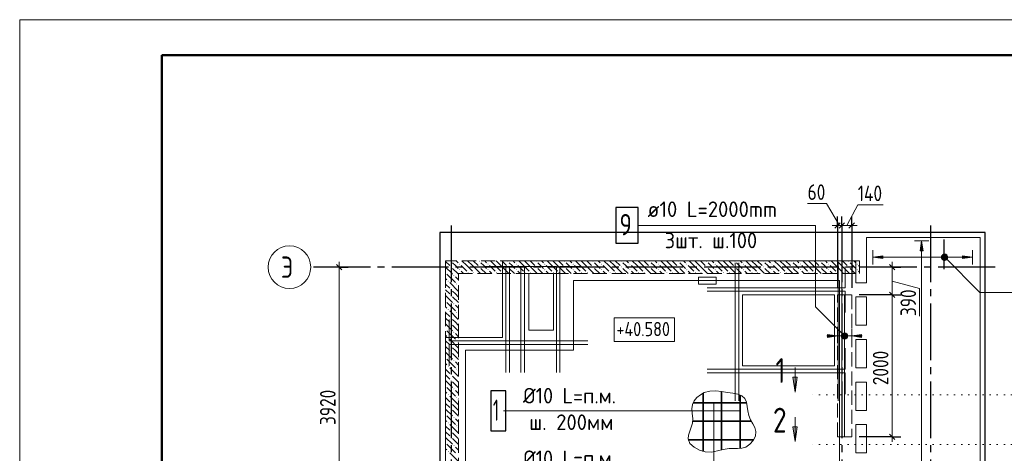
# Model space of a CAD drawing. Header units: millimetres. Extents: x 0 to 31965, y 0 to 29700.
# Tile 6 of 8: x 0 to 13870, y 23585 to 29700. Entities that reach past the tile are written whole.
import ezdxf

# ---------------------------------------------------------------- set-up
doc = ezdxf.new("R2010")
doc.units = ezdxf.units.MM
for name, pattern in [('______2', [270, 200, -70]), ('______5', [1100, 800, -100, 100, -100]), ('______9', [100, 0, -100])]:
    doc.linetypes.add(name, pattern=pattern)
for name, color, linetype, lineweight in [('Standard', 7, 'Continuous', 25), ('Высотные отметки', 7, 'Continuous', 25), ('ДОП Низ по Х', 7, 'Continuous', 25), ('ЖБ Перекрытие верхний уровень', 7, 'Continuous', 35), ('ЖБ Стена верхний уровень', 7, 'Continuous', 35), ('Обрамление проемов стержнями', 7, 'Continuous', 25), ('Оси', 40, '______5', 18), ('Позиционная метка линия выноска', 7, 'Continuous', 13), ('Позиционная метка номер позиции', 7, 'Continuous', 13), ('Примечания', 7, 'Continuous', 25), ('Узлы символ', 7, 'Continuous', 25)]:
    doc.layers.add(name, color=color, linetype=linetype, lineweight=lineweight)
doc.layers.add('Обрамление П-обр. равн.', color=7, linetype='Continuous', lineweight=25, true_color=0x5f1e0f)
doc.styles.add('GOST 2.304-81', font='txt')
doc.styles.add('ISOCPEUR', font='txt')

msp = doc.modelspace()

# ---------------------------------------------------------------- hatches: boundary and pattern name
at = {"layer": 'ДОП Низ по Х', "linetype": 'Continuous', "lineweight": 13, "transparency": 33554687}
for points in [[(11380, 25220), (11520, 25240), (11380, 25260)], [(11588, 25221), (11588, 25259), (11583, 25240)], [(11588, 25259), (11601, 25208), (11601, 25272)], [(11588, 25259), (11588, 25221), (11601, 25208)], [(11601, 25272), (11620, 25203), (11620, 25278)], [(11601, 25272), (11601, 25208), (11620, 25203)], [(11620, 25278), (11620, 25203), (11639, 25208)], [(11620, 25278), (11639, 25208), (11639, 25272)], [(11639, 25272), (11639, 25208), (11652, 25221)], [(11639, 25272), (11652, 25221), (11652, 25259)], [(11652, 25259), (11652, 25221), (11658, 25240)]]:
    msp.add_hatch(color=7, dxfattribs=at).paths.add_polyline_path(points)
msp.add_hatch(color=7, dxfattribs=at).paths.add_polyline_path([(11860, 25220), (11720, 25240), (11860, 25260)], flags=16)
at = {"layer": 'ЖБ Стена верхний уровень', "linetype": 'Continuous', "lineweight": 18, "transparency": 33554687}
for points in [[(6070, 26293), (6077, 26300), (6083, 26293), (6077, 26287)], [(6070, 26213), (6077, 26220), (6083, 26213), (6077, 26207)], [(6190, 26253), (6197, 26260), (6203, 26253), (6197, 26247)], [(6470, 26293), (6477, 26300), (6483, 26293), (6477, 26287)], [(6470, 26213), (6477, 26220), (6483, 26213), (6477, 26207)], [(6590, 26253), (6597, 26260), (6603, 26253), (6597, 26247)], [(6870, 26293), (6877, 26300), (6883, 26293), (6877, 26287)], [(6870, 26213), (6877, 26220), (6883, 26213), (6877, 26207)], [(6990, 26253), (6997, 26260), (7003, 26253), (6997, 26247)], [(7270, 26293), (7277, 26300), (7283, 26293), (7277, 26287)], [(7270, 26213), (7277, 26220), (7283, 26213), (7277, 26207)], [(7390, 26253), (7397, 26260), (7403, 26253), (7397, 26247)], [(7670, 26293), (7677, 26300), (7683, 26293), (7677, 26287)], [(7670, 26213), (7677, 26220), (7683, 26213), (7677, 26207)], [(7790, 26253), (7797, 26260), (7803, 26253), (7797, 26247)], [(8070, 26293), (8077, 26300), (8083, 26293), (8077, 26287)], [(8070, 26213), (8077, 26220), (8083, 26213), (8077, 26207)], [(8190, 26253), (8197, 26260), (8203, 26253), (8197, 26247)], [(8470, 26293), (8477, 26300), (8483, 26293), (8477, 26287)], [(8470, 26213), (8477, 26220), (8483, 26213), (8477, 26207)], [(8590, 26253), (8597, 26260), (8603, 26253), (8597, 26247)], [(8870, 26293), (8877, 26300), (8883, 26293), (8877, 26287)], [(8870, 26213), (8877, 26220), (8883, 26213), (8877, 26207)], [(8990, 26253), (8997, 26260), (9003, 26253), (8997, 26247)], [(9270, 26293), (9277, 26300), (9283, 26293), (9277, 26287)], [(9270, 26213), (9277, 26220), (9283, 26213), (9277, 26207)], [(9390, 26253), (9397, 26260), (9403, 26253), (9397, 26247)], [(9670, 26293), (9677, 26300), (9683, 26293), (9677, 26287)], [(9670, 26213), (9677, 26220), (9683, 26213), (9677, 26207)], [(9790, 26253), (9797, 26260), (9803, 26253), (9797, 26247)], [(10070, 26293), (10077, 26300), (10083, 26293), (10077, 26287)], [(10070, 26213), (10077, 26220), (10083, 26213), (10077, 26207)], [(10190, 26253), (10197, 26260), (10203, 26253), (10197, 26247)], [(10470, 26293), (10477, 26300), (10483, 26293), (10477, 26287)], [(10470, 26213), (10477, 26220), (10483, 26213), (10477, 26207)], [(10590, 26253), (10597, 26260), (10603, 26253), (10597, 26247)], [(10870, 26293), (10877, 26300), (10883, 26293), (10877, 26287)], [(10870, 26213), (10877, 26220), (10883, 26213), (10877, 26207)], [(10990, 26253), (10997, 26260), (11003, 26253), (10997, 26247)], [(11270, 26293), (11277, 26300), (11283, 26293), (11277, 26287)], [(11270, 26213), (11277, 26220), (11283, 26213), (11277, 26207)], [(11390, 26253), (11397, 26260), (11403, 26253), (11397, 26247)], [(11670, 26293), (11677, 26300), (11683, 26293), (11677, 26287)], [(11670, 26213), (11677, 26220), (11683, 26213), (11677, 26207)], [(11790, 26253), (11797, 26260), (11803, 26253), (11797, 26247)], [(6000, 26137), (6003, 26133), (6000, 26130)], [(6110, 26093), (6117, 26100), (6123, 26093), (6117, 26087)], [(6190, 26173), (6197, 26180), (6203, 26173), (6197, 26167)], [(6310, 26133), (6317, 26140), (6323, 26133), (6317, 26127)], [(6390, 26133), (6397, 26140), (6403, 26133), (6397, 26127)], [(6590, 26173), (6597, 26180), (6603, 26173), (6597, 26167)], [(6710, 26133), (6717, 26140), (6723, 26133), (6717, 26127)], [(6790, 26133), (6797, 26140), (6803, 26133), (6797, 26127)], [(6990, 26173), (6997, 26180), (7003, 26173), (6997, 26167)], [(7110, 26133), (7117, 26140), (7123, 26133), (7117, 26127)], [(7190, 26133), (7197, 26140), (7203, 26133), (7197, 26127)], [(7390, 26173), (7397, 26180), (7403, 26173), (7397, 26167)], [(7510, 26133), (7517, 26140), (7523, 26133), (7517, 26127)], [(7590, 26133), (7597, 26140), (7603, 26133), (7597, 26127)], [(7790, 26173), (7797, 26180), (7803, 26173), (7797, 26167)], [(7910, 26133), (7917, 26140), (7923, 26133), (7917, 26127)], [(7990, 26133), (7997, 26140), (8003, 26133), (7997, 26127)], [(8190, 26173), (8197, 26180), (8203, 26173), (8197, 26167)], [(8310, 26133), (8317, 26140), (8323, 26133), (8317, 26127)], [(8390, 26133), (8397, 26140), (8403, 26133), (8397, 26127)], [(8590, 26173), (8597, 26180), (8603, 26173), (8597, 26167)], [(8710, 26133), (8717, 26140), (8723, 26133), (8717, 26127)], [(8790, 26133), (8797, 26140), (8803, 26133), (8797, 26127)], [(8990, 26173), (8997, 26180), (9003, 26173), (8997, 26167)], [(9110, 26133), (9117, 26140), (9123, 26133), (9117, 26127)], [(9190, 26133), (9197, 26140), (9203, 26133), (9197, 26127)], [(9390, 26173), (9397, 26180), (9403, 26173), (9397, 26167)], [(9510, 26133), (9517, 26140), (9523, 26133), (9517, 26127)], [(9590, 26133), (9597, 26140), (9603, 26133), (9597, 26127)], [(9790, 26173), (9797, 26180), (9803, 26173), (9797, 26167)], [(9910, 26133), (9917, 26140), (9923, 26133), (9917, 26127)], [(9990, 26133), (9997, 26140), (10003, 26133), (9997, 26127)], [(10190, 26173), (10197, 26180), (10203, 26173), (10197, 26167)], [(10310, 26133), (10317, 26140), (10323, 26133), (10317, 26127)], [(10390, 26133), (10397, 26140), (10403, 26133), (10397, 26127)], [(10590, 26173), (10597, 26180), (10603, 26173), (10597, 26167)], [(10710, 26133), (10717, 26140), (10723, 26133), (10717, 26127)], [(10790, 26133), (10797, 26140), (10803, 26133), (10797, 26127)], [(10990, 26173), (10997, 26180), (11003, 26173), (10997, 26167)], [(11110, 26133), (11117, 26140), (11123, 26133), (11117, 26127)], [(11190, 26133), (11197, 26140), (11203, 26133), (11197, 26127)], [(11390, 26173), (11397, 26180), (11403, 26173), (11397, 26167)], [(11510, 26133), (11517, 26140), (11523, 26133), (11517, 26127)], [(11590, 26133), (11597, 26140), (11603, 26133), (11597, 26127)], [(11790, 26173), (11797, 26180), (11803, 26173), (11797, 26167)], [(6030, 26013), (6037, 26020), (6043, 26013), (6037, 26007)], [(6150, 25973), (6157, 25980), (6163, 25973), (6157, 25967)], [(6070, 25893), (6077, 25900), (6083, 25893), (6077, 25887)], [(6070, 25813), (6077, 25820), (6083, 25813), (6077, 25807)], [(6000, 25737), (6003, 25733), (6000, 25730)], [(6110, 25693), (6117, 25700), (6123, 25693), (6117, 25687)], [(6030, 25613), (6037, 25620), (6043, 25613), (6037, 25607)], [(6150, 25573), (6157, 25580), (6163, 25573), (6157, 25567)], [(6070, 25493), (6077, 25500), (6083, 25493), (6077, 25487)], [(6070, 25413), (6077, 25420), (6083, 25413), (6077, 25407)], [(6000, 25337), (6003, 25333), (6000, 25330)], [(6110, 25293), (6117, 25300), (6123, 25293), (6117, 25287)], [(6030, 25213), (6037, 25220), (6043, 25213), (6037, 25207)], [(6150, 25173), (6157, 25180), (6163, 25173), (6157, 25167)], [(6070, 25093), (6077, 25100), (6083, 25093), (6077, 25087)], [(6070, 25013), (6077, 25020), (6083, 25013), (6077, 25007)], [(6000, 24937), (6003, 24933), (6000, 24930)], [(6110, 24893), (6117, 24900), (6123, 24893), (6117, 24887)], [(6030, 24813), (6037, 24820), (6043, 24813), (6037, 24807)], [(6070, 24693), (6077, 24700), (6083, 24693), (6077, 24687)], [(6150, 24773), (6157, 24780), (6163, 24773), (6157, 24767)], [(6070, 24613), (6077, 24620), (6083, 24613), (6077, 24607)], [(6000, 24537), (6003, 24533), (6000, 24530)], [(6030, 24413), (6037, 24420), (6043, 24413), (6037, 24407)], [(6110, 24493), (6117, 24500), (6123, 24493), (6117, 24487)], [(6070, 24293), (6077, 24300), (6083, 24293), (6077, 24287)], [(6150, 24373), (6157, 24380), (6163, 24373), (6157, 24367)], [(6000, 24137), (6003, 24133), (6000, 24130)], [(6070, 24213), (6077, 24220), (6083, 24213), (6077, 24207)], [(6030, 24013), (6037, 24020), (6043, 24013), (6037, 24007)], [(6110, 24093), (6117, 24100), (6123, 24093), (6117, 24087)], [(6070, 23893), (6077, 23900), (6083, 23893), (6077, 23887)], [(6150, 23973), (6157, 23980), (6163, 23973), (6157, 23967)], [(6000, 23737), (6003, 23733), (6000, 23730)], [(6070, 23813), (6077, 23820), (6083, 23813), (6077, 23807)], [(6030, 23613), (6037, 23620), (6043, 23613), (6037, 23607)], [(6110, 23693), (6117, 23700), (6123, 23693), (6117, 23687)]]:
    msp.add_hatch(color=7, dxfattribs=at).paths.add_polyline_path(points, flags=16)
at = {"layer": 'Обрамление П-обр. равн.', "linetype": 'Continuous', "lineweight": 13, "transparency": 33554687}
for points in [[(12725, 26440), (12705, 26580), (12685, 26440)], [(12988, 26331), (12988, 26369), (12982, 26350)], [(12988, 26369), (13001, 26318), (13001, 26382)], [(12988, 26369), (12988, 26331), (13001, 26318)], [(13001, 26382), (13020, 26312), (13020, 26387)], [(13001, 26382), (13001, 26318), (13020, 26312)], [(13020, 26387), (13020, 26312), (13039, 26318)], [(13020, 26387), (13039, 26318), (13039, 26382)], [(13039, 26382), (13039, 26318), (13052, 26331)], [(13039, 26382), (13052, 26331), (13052, 26369)], [(13052, 26369), (13052, 26331), (13058, 26350)], [(13280, 26330), (13420, 26350), (13280, 26370)]]:
    msp.add_hatch(color=7, dxfattribs=at).paths.add_polyline_path(points)
msp.add_hatch(color=7, dxfattribs=at).paths.add_polyline_path([(12160, 26330), (12020, 26350), (12160, 26370)], flags=16)
at = {"layer": 'Позиционная метка номер позиции', "linetype": 'Continuous', "lineweight": 13, "transparency": 33554687}
for points in [[(12987, 26361), (13019, 26393), (12998, 26382)], [(13019, 26393), (12987, 26361), (12987, 26339)], [(13019, 26393), (12987, 26339), (13041, 26393)], [(13041, 26393), (12987, 26339), (12998, 26318)], [(13041, 26393), (12998, 26318), (13062, 26382)], [(13062, 26382), (12998, 26318), (13019, 26307)], [(13062, 26382), (13019, 26307), (13073, 26361)], [(13073, 26361), (13019, 26307), (13041, 26307)], [(13073, 26361), (13041, 26307), (13073, 26339)], [(13073, 26339), (13041, 26307), (13062, 26318)], [(11588, 25208), (11631, 25283), (11577, 25229)], [(11577, 25229), (11631, 25283), (11609, 25283)], [(11577, 25229), (11609, 25283), (11577, 25251)], [(11577, 25251), (11609, 25283), (11588, 25272)], [(11588, 25208), (11652, 25272), (11631, 25283)], [(11609, 25197), (11652, 25272), (11588, 25208)], [(11609, 25197), (11663, 25251), (11652, 25272)], [(11631, 25197), (11663, 25251), (11609, 25197)], [(11631, 25197), (11663, 25229), (11663, 25251)], [(11663, 25229), (11631, 25197), (11652, 25208)]]:
    msp.add_hatch(color=7, dxfattribs=at).paths.add_polyline_path(points)
at = {"layer": 'Узлы символ', "linetype": 'Continuous', "lineweight": 13, "transparency": 33554687}
for points in [[(10953, 24659), (10923, 24449), (10893, 24659)], [(10953, 23960), (10923, 23750), (10893, 23960)]]:
    msp.add_hatch(color=7, dxfattribs=at).paths.add_polyline_path(points, flags=16)

# ---------------------------------------------------------------- linework, layer by layer
at = {"layer": 'Standard', "color": 7, "linetype": 'Continuous', "lineweight": 13, "transparency": 33554687}
for p, q in [((11365, 27108), (11099, 27108)), ((11549, 26800), (11365, 27108)), ((11650, 26800), (11805, 27091)), ((11805, 27091), (12164, 27091)), ((11519, 26800), (11444, 26800)), ((11580, 26800), (11519, 26800)), ((11720, 26800), (11580, 26800)), ((11720, 26800), (11795, 26800)), ((4500, 26210), (4500, 26285)), ((4500, 26210), (4500, 26285)), ((12288, 26210), (12288, 26285)), ((12288, 26210), (12288, 25820)), ((12288, 26015), (12677, 25911)), ((12677, 25911), (12677, 25520)), ((12288, 23820), (12288, 23745))]:
    msp.add_line(p, q, dxfattribs=at)
at = {"layer": 'Standard', "color": 251, "linetype": 'Continuous', "lineweight": -3, "true_color": 0x656565, "transparency": 33554687}
for p, q in [((11519, 26800), (11519, 26925)), ((11580, 26800), (11580, 26925)), ((11720, 26800), (11720, 26925)), ((11519, 26800), (11519, 26675)), ((11519, 26800), (11519, 25920)), ((11580, 26800), (11580, 26675)), ((11580, 26800), (11580, 26800)), ((11720, 26800), (11720, 26675)), ((11720, 26800), (11720, 25920)), ((4500, 26210), (4375, 26210)), ((4500, 26210), (4375, 26210)), ((4500, 26210), (4625, 26210)), ((4500, 26210), (4500, 26210)), ((4500, 26210), (4625, 26210)), ((4500, 26210), (4500, 26210)), ((12288, 26210), (12163, 26210)), ((12288, 26210), (12413, 26210)), ((12288, 26210), (12288, 26210)), ((12288, 25820), (11825, 25820)), ((12288, 25820), (12163, 25820)), ((12288, 25820), (12413, 25820)), ((12288, 23820), (11825, 23820)), ((12288, 23820), (12163, 23820)), ((12288, 23820), (12413, 23820))]:
    msp.add_line(p, q, dxfattribs=at)
at = {"layer": 'Standard', "color": 7, "linetype": 'Continuous', "lineweight": 25, "transparency": 33554687}
for p, q in [((11557, 26837), (11482, 26762)), ((11617, 26837), (11542, 26762)), ((11758, 26837), (11682, 26762)), ((4462, 26247), (4538, 26172)), ((4462, 26247), (4538, 26172)), ((12251, 26247), (12326, 26172)), ((12251, 25857), (12326, 25782)), ((12251, 23857), (12326, 23782))]:
    msp.add_line(p, q, dxfattribs=at)
at = {"layer": 'Standard', "color": 7, "linetype": 'Continuous', "lineweight": 13, "transparency": 33554687}
msp.add_lwpolyline([(0, 0), (21000, 0), (21000, 29700), (0, 29700), (0, 0)], close=True, dxfattribs=at)
at = {"layer": 'Standard', "color": 7, "linetype": 'Continuous', "lineweight": 50, "transparency": 33554687}
msp.add_lwpolyline([(2000, 29200), (20500, 29200), (20500, 500), (2000, 500), (2000, 29200)], close=True, dxfattribs=at)
at = {"layer": 'Standard', "color": 254, "linetype": 'Continuous', "lineweight": 25, "true_color": 0xc4c4ff, "transparency": 33554687}
msp.add_lwpolyline([(5920, 17880), (13600, 17880), (13600, 26700), (5920, 26700), (5920, 17880)], dxfattribs=at)
at = {"layer": 'Standard', "color": 7, "linetype": 'Continuous', "lineweight": 13, "transparency": 33554687}
for points in [[(4500, 26210), (4500, 23888), (4500, 23888), (4500, 22290)], [(4500, 26210), (4500, 23888), (4500, 23888), (4500, 22290)], [(12288, 25820), (12288, 24534), (12288, 24534), (12288, 23820)]]:
    msp.add_lwpolyline(points, dxfattribs=at)
at = {"layer": 'Высотные отметки', "color": 7, "linetype": 'Continuous', "lineweight": 18, "transparency": 33554687}
msp.add_lwpolyline([(8373, 25164), (9225, 25164), (9225, 25497), (8373, 25497), (8373, 25164)], dxfattribs=at)
at = {"layer": 'ДОП Низ по Х', "color": 7, "linetype": 'Continuous', "lineweight": 13, "transparency": 33554687}
msp.add_line((8824, 26800), (10910, 26800), dxfattribs=at)
at = {"layer": 'ДОП Низ по Х', "color": 7, "linetype": 'Continuous', "lineweight": 18, "transparency": 33554687}
msp.add_line((11620, 23825), (11620, 25815), dxfattribs=at)
at = {"layer": 'ДОП Низ по Х', "color": 251, "linetype": 'Continuous', "lineweight": 13, "true_color": 0x494949, "transparency": 33554687}
for p, q in [((11520, 25240), (11380, 25260)), ((11380, 25260), (11380, 25220)), ((11520, 25240), (11520, 25340)), ((11620, 25278), (11620, 25278)), ((11720, 25240), (11720, 25340)), ((11720, 25240), (11860, 25260)), ((11860, 25260), (11860, 25220)), ((11380, 25240), (11370, 25240)), ((11380, 25220), (11520, 25240)), ((11520, 25240), (11520, 25140)), ((11520, 25240), (11590, 25240)), ((11620, 25203), (11620, 25203)), ((11650, 25240), (11720, 25240)), ((11860, 25220), (11720, 25240)), ((11720, 25240), (11720, 25140)), ((11860, 25240), (11870, 25240))]:
    msp.add_line(p, q, dxfattribs=at)
at = {"layer": 'ДОП Низ по Х', "color": 7, "linetype": 'Continuous', "lineweight": 25, "transparency": 33554687}
msp.add_lwpolyline([(8400, 26550), (8710, 26550), (8710, 27050), (8400, 27050), (8400, 26550)], dxfattribs=at)
at = {"layer": 'ДОП Низ по Х', "color": 251, "linetype": 'Continuous', "lineweight": 13, "true_color": 0x494949, "transparency": 33554687}
msp.add_circle((11620, 25240), 37.5, dxfattribs=at)
at = {"layer": 'ЖБ Перекрытие верхний уровень', "color": 7, "linetype": 'Continuous', "lineweight": 18, "transparency": 33554687}
for p, q in [((13530, 26630), (11930, 26630)), ((11930, 26630), (11930, 25990)), ((13530, 17950), (13530, 26630)), ((11780, 26300), (6800, 26300)), ((6800, 26300), (6800, 26120)), ((11780, 25990), (11780, 26300)), ((6800, 26120), (6800, 25220)), ((7520, 26120), (7170, 26120)), ((7170, 26120), (7170, 25320)), ((7520, 25320), (7520, 26120)), ((9810, 26070), (9560, 26070)), ((9560, 26070), (9560, 25970)), ((9560, 25970), (9810, 25970)), ((9810, 25970), (9810, 26070)), ((11930, 25990), (11780, 25990)), ((11480, 25820), (10180, 25820)), ((10180, 25820), (10180, 24820)), ((11480, 24820), (11480, 25820)), ((11780, 25390), (11780, 25790)), ((11780, 25790), (11930, 25790)), ((11930, 25790), (11930, 25390)), ((11930, 25390), (11780, 25390)), ((7170, 25320), (7520, 25320)), ((6180, 25220), (6000, 25220)), ((6000, 25220), (6000, 20990)), ((6800, 25220), (6180, 25220)), ((11780, 25190), (11930, 25190)), ((11780, 24790), (11780, 25190)), ((11930, 25190), (11930, 24790)), ((10180, 24820), (11480, 24820)), ((11930, 24790), (11780, 24790)), ((11780, 24190), (11780, 24590)), ((11780, 24590), (11930, 24590)), ((11930, 24590), (11930, 24190)), ((11930, 24190), (11780, 24190)), ((11780, 23990), (11930, 23990)), ((11780, 23590), (11780, 23990)), ((11930, 23990), (11930, 23590)), ((11930, 23590), (11780, 23590))]:
    msp.add_line(p, q, dxfattribs=at)
at = {"layer": 'ЖБ Стена верхний уровень', "color": 251, "linetype": '______2', "lineweight": 13, "true_color": 0x656565, "transparency": 33554687}
for p, q in [((11830, 26300), (6000, 26300)), ((6000, 26300), (6000, 26120)), ((11830, 26120), (11830, 26300)), ((6000, 26120), (6000, 23050)), ((6180, 23050), (6180, 26120)), ((6180, 26120), (11830, 26120))]:
    msp.add_line(p, q, dxfattribs=at)
at = {"layer": 'ЖБ Стена верхний уровень', "color": 9, "linetype": 'Continuous', "lineweight": 18, "true_color": 0xc7c7c7, "transparency": 33554687}
for p, q in [((6000, 26290), (6057, 26233)), ((6137, 26233), (6097, 26273)), ((6177, 26193), (6137, 26233)), ((6150, 26300), (6177, 26273)), ((6217, 26233), (6297, 26153)), ((6297, 26233), (6230, 26300)), ((6297, 26233), (6377, 26153)), ((6310, 26300), (6377, 26233)), ((6377, 26233), (6490, 26120)), ((6390, 26300), (6457, 26233)), ((6537, 26233), (6497, 26273)), ((6577, 26193), (6537, 26233)), ((6550, 26300), (6577, 26273)), ((6617, 26233), (6697, 26153)), ((6697, 26233), (6630, 26300)), ((6697, 26233), (6777, 26153)), ((6710, 26300), (6777, 26233)), ((6777, 26233), (6890, 26120)), ((6790, 26300), (6857, 26233)), ((6937, 26233), (6897, 26273)), ((6977, 26193), (6937, 26233)), ((6950, 26300), (6977, 26273)), ((7017, 26233), (7097, 26153)), ((7097, 26233), (7030, 26300)), ((7097, 26233), (7177, 26153)), ((7110, 26300), (7177, 26233)), ((7177, 26233), (7290, 26120)), ((7190, 26300), (7257, 26233)), ((7337, 26233), (7297, 26273)), ((7377, 26193), (7337, 26233)), ((7350, 26300), (7377, 26273)), ((7417, 26233), (7497, 26153)), ((7497, 26233), (7430, 26300)), ((7497, 26233), (7577, 26153)), ((7510, 26300), (7577, 26233)), ((7577, 26233), (7690, 26120)), ((7590, 26300), (7657, 26233)), ((7737, 26233), (7697, 26273)), ((7777, 26193), (7737, 26233)), ((7750, 26300), (7777, 26273)), ((7817, 26233), (7897, 26153)), ((7897, 26233), (7830, 26300)), ((7897, 26233), (7977, 26153)), ((7910, 26300), (7977, 26233)), ((7977, 26233), (8090, 26120)), ((7990, 26300), (8057, 26233)), ((8137, 26233), (8097, 26273)), ((8177, 26193), (8137, 26233)), ((8150, 26300), (8177, 26273)), ((8217, 26233), (8297, 26153)), ((8297, 26233), (8230, 26300)), ((8297, 26233), (8377, 26153)), ((8310, 26300), (8377, 26233)), ((8377, 26233), (8490, 26120)), ((8390, 26300), (8457, 26233)), ((8537, 26233), (8497, 26273)), ((8577, 26193), (8537, 26233)), ((8550, 26300), (8577, 26273)), ((8617, 26233), (8697, 26153)), ((8697, 26233), (8630, 26300)), ((8697, 26233), (8777, 26153)), ((8710, 26300), (8777, 26233)), ((8777, 26233), (8890, 26120)), ((8790, 26300), (8857, 26233)), ((8937, 26233), (8897, 26273)), ((8977, 26193), (8937, 26233)), ((8950, 26300), (8977, 26273)), ((9017, 26233), (9097, 26153)), ((9097, 26233), (9030, 26300)), ((9097, 26233), (9177, 26153)), ((9110, 26300), (9177, 26233)), ((9177, 26233), (9290, 26120)), ((9190, 26300), (9257, 26233)), ((9337, 26233), (9297, 26273)), ((9377, 26193), (9337, 26233)), ((9350, 26300), (9377, 26273)), ((9417, 26233), (9497, 26153)), ((9497, 26233), (9430, 26300)), ((9497, 26233), (9577, 26153)), ((9510, 26300), (9577, 26233)), ((9577, 26233), (9690, 26120)), ((9590, 26300), (9657, 26233)), ((9737, 26233), (9697, 26273)), ((9777, 26193), (9737, 26233)), ((9750, 26300), (9777, 26273)), ((9817, 26233), (9897, 26153)), ((9897, 26233), (9830, 26300)), ((9897, 26233), (9977, 26153)), ((9910, 26300), (9977, 26233)), ((9977, 26233), (10090, 26120)), ((9990, 26300), (10057, 26233)), ((10137, 26233), (10097, 26273)), ((10177, 26193), (10137, 26233)), ((10150, 26300), (10177, 26273)), ((10217, 26233), (10297, 26153)), ((10297, 26233), (10230, 26300)), ((10297, 26233), (10377, 26153)), ((10310, 26300), (10377, 26233)), ((10377, 26233), (10490, 26120)), ((10390, 26300), (10457, 26233)), ((10537, 26233), (10497, 26273)), ((10577, 26193), (10537, 26233)), ((10550, 26300), (10577, 26273)), ((10617, 26233), (10697, 26153)), ((10697, 26233), (10630, 26300)), ((10697, 26233), (10777, 26153)), ((10710, 26300), (10777, 26233)), ((10777, 26233), (10890, 26120)), ((10790, 26300), (10857, 26233)), ((10937, 26233), (10897, 26273)), ((10977, 26193), (10937, 26233)), ((10950, 26300), (10977, 26273)), ((11017, 26233), (11097, 26153)), ((11097, 26233), (11030, 26300)), ((11097, 26233), (11177, 26153)), ((11110, 26300), (11177, 26233)), ((11177, 26233), (11290, 26120)), ((11190, 26300), (11257, 26233)), ((11337, 26233), (11297, 26273)), ((11377, 26193), (11337, 26233)), ((11350, 26300), (11377, 26273)), ((11417, 26233), (11497, 26153)), ((11497, 26233), (11430, 26300)), ((11497, 26233), (11577, 26153)), ((11510, 26300), (11577, 26233)), ((11577, 26233), (11690, 26120)), ((11590, 26300), (11657, 26233)), ((11737, 26233), (11697, 26273)), ((11777, 26193), (11737, 26233)), ((11750, 26300), (11777, 26273)), ((11817, 26233), (11830, 26220)), ((6000, 26210), (6090, 26120)), ((6017, 26113), (6137, 25993)), ((6090, 26120), (6097, 26113)), ((6097, 26193), (6170, 26120)), ((6170, 26120), (6180, 26110)), ((6217, 26153), (6250, 26120)), ((6497, 26193), (6570, 26120)), ((6617, 26153), (6650, 26120)), ((6897, 26193), (6970, 26120)), ((7017, 26153), (7050, 26120)), ((7297, 26193), (7370, 26120)), ((7417, 26153), (7450, 26120)), ((7697, 26193), (7770, 26120)), ((7817, 26153), (7850, 26120)), ((8097, 26193), (8170, 26120)), ((8217, 26153), (8250, 26120)), ((8497, 26193), (8570, 26120)), ((8617, 26153), (8650, 26120)), ((8897, 26193), (8970, 26120)), ((9017, 26153), (9050, 26120)), ((9297, 26193), (9370, 26120)), ((9417, 26153), (9450, 26120)), ((9697, 26193), (9770, 26120)), ((9817, 26153), (9850, 26120)), ((10097, 26193), (10170, 26120)), ((10217, 26153), (10250, 26120)), ((10497, 26193), (10570, 26120)), ((10617, 26153), (10650, 26120)), ((10897, 26193), (10970, 26120)), ((11017, 26153), (11050, 26120)), ((11297, 26193), (11370, 26120)), ((11417, 26153), (11450, 26120)), ((11697, 26193), (11770, 26120)), ((11817, 26153), (11830, 26140)), ((6017, 26033), (6000, 26050)), ((6000, 25970), (6057, 25913)), ((6057, 25993), (6177, 25873)), ((6137, 26073), (6180, 26030)), ((6180, 25950), (6177, 25953)), ((6000, 25890), (6057, 25833)), ((6000, 25810), (6097, 25713)), ((6137, 25833), (6097, 25873)), ((6177, 25793), (6137, 25833)), ((6017, 25713), (6137, 25593)), ((6097, 25793), (6180, 25710)), ((6137, 25673), (6180, 25630)), ((6017, 25633), (6000, 25650)), ((6000, 25570), (6057, 25513)), ((6057, 25593), (6177, 25473)), ((6180, 25550), (6177, 25553)), ((6000, 25490), (6057, 25433)), ((6000, 25410), (6097, 25313)), ((6137, 25433), (6097, 25473)), ((6097, 25393), (6180, 25310)), ((6177, 25393), (6137, 25433)), ((6017, 25233), (6000, 25250)), ((6017, 25313), (6137, 25193)), ((6137, 25273), (6180, 25230)), ((6000, 25170), (6057, 25113)), ((6057, 25193), (6177, 25073)), ((6180, 25150), (6177, 25153)), ((6000, 25090), (6057, 25033)), ((6000, 25010), (6097, 24913)), ((6137, 25033), (6097, 25073)), ((6097, 24993), (6180, 24910)), ((6177, 24993), (6137, 25033)), ((6017, 24833), (6000, 24850)), ((6017, 24913), (6137, 24793)), ((6137, 24873), (6180, 24830)), ((6000, 24770), (6057, 24713)), ((6000, 24690), (6057, 24633)), ((6057, 24793), (6177, 24673)), ((6180, 24750), (6177, 24753)), ((6000, 24610), (6097, 24513)), ((6137, 24633), (6097, 24673)), ((6097, 24593), (6180, 24510)), ((6177, 24593), (6137, 24633)), ((6017, 24433), (6000, 24450)), ((6017, 24513), (6137, 24393)), ((6137, 24473), (6180, 24430)), ((6000, 24370), (6057, 24313)), ((6000, 24290), (6057, 24233)), ((6057, 24393), (6177, 24273)), ((6137, 24233), (6097, 24273)), ((6180, 24350), (6177, 24353)), ((6000, 24210), (6097, 24113)), ((6097, 24193), (6180, 24110)), ((6177, 24193), (6137, 24233)), ((6017, 24033), (6000, 24050)), ((6017, 24113), (6137, 23993)), ((6137, 24073), (6180, 24030)), ((6000, 23970), (6057, 23913)), ((6000, 23890), (6057, 23833)), ((6057, 23993), (6177, 23873)), ((6137, 23833), (6097, 23873)), ((6180, 23950), (6177, 23953)), ((6000, 23810), (6097, 23713)), ((6097, 23793), (6180, 23710)), ((6177, 23793), (6137, 23833)), ((6017, 23633), (6000, 23650)), ((6017, 23713), (6137, 23593)), ((6057, 23593), (6177, 23473)), ((6137, 23673), (6180, 23630))]:
    msp.add_line(p, q, dxfattribs=at)
at = {"layer": 'Обрамление П-обр. равн.', "color": 251, "linetype": 'Continuous', "lineweight": 13, "true_color": 0x494949, "transparency": 33554687}
for p, q in [((12705, 26580), (12605, 26580)), ((12705, 26580), (12685, 26440)), ((12725, 26440), (12705, 26580)), ((12705, 26580), (12805, 26580)), ((12705, 26580), (12705, 26580)), ((12020, 26350), (12020, 26450)), ((12020, 26350), (12160, 26370)), ((12160, 26370), (12160, 26330)), ((12685, 26440), (12725, 26440)), ((12705, 19410), (12705, 26440)), ((13020, 26387), (13020, 26387)), ((13420, 26350), (13280, 26370)), ((13280, 26370), (13280, 26330)), ((13420, 26350), (13420, 26450)), ((12160, 26330), (12020, 26350)), ((12020, 26350), (12020, 26250)), ((12020, 26350), (12020, 26350)), ((12160, 26350), (12990, 26350)), ((13020, 26312), (13020, 26312)), ((13050, 26350), (13280, 26350)), ((13280, 26330), (13420, 26350)), ((13420, 26350), (13420, 26250)), ((13420, 26350), (13420, 26350))]:
    msp.add_line(p, q, dxfattribs=at)
at = {"layer": 'Обрамление П-обр. равн.', "color": 7, "linetype": 'Continuous', "lineweight": 25, "transparency": 33554687}
msp.add_line((13020, 26600), (13020, 26180), dxfattribs=at)
at = {"layer": 'Обрамление П-обр. равн.', "color": 251, "linetype": 'Continuous', "lineweight": 13, "true_color": 0x494949, "transparency": 33554687}
msp.add_circle((13020, 26350), 37.5, dxfattribs=at)
at = {"layer": 'Обрамление проемов стержнями', "color": 7, "linetype": 'Continuous', "lineweight": 18, "transparency": 33554687}
for p, q in [((10080, 26270), (10080, 24325)), ((10080, 26270), (10080, 24325)), ((10130, 26270), (10130, 24325)), ((10130, 26270), (10130, 24325)), ((11530, 26270), (11530, 24325)), ((11530, 26270), (11530, 24325)), ((11580, 26270), (11580, 24325)), ((11580, 26270), (11580, 24325))]:
    msp.add_line(p, q, dxfattribs=at)
for points in [[(6850, 24725), (6850, 26220), (6550, 26220)], [(6850, 24725), (6850, 26220), (6550, 26220)], [(6850, 24725), (6850, 26220), (6550, 26220)], [(6850, 24725), (6850, 26220), (6550, 26220)], [(7060, 24725), (7060, 26220), (6760, 26220)], [(7060, 24725), (7060, 26220), (6760, 26220)], [(7060, 24725), (7060, 26220), (6760, 26220)], [(7060, 24725), (7060, 26220), (6760, 26220)], [(6900, 24725), (6900, 26220), (7200, 26220)], [(6900, 24725), (6900, 26220), (7200, 26220)], [(6900, 24725), (6900, 26220), (7200, 26220)], [(6900, 24725), (6900, 26220), (7200, 26220)], [(7110, 24725), (7110, 26220), (7410, 26220)], [(7110, 24725), (7110, 26220), (7410, 26220)], [(7110, 24725), (7110, 26220), (7410, 26220)], [(7110, 24725), (7110, 26220), (7410, 26220)], [(7560, 24725), (7560, 26220), (7260, 26220)], [(7560, 24725), (7560, 26220), (7260, 26220)], [(7560, 24725), (7560, 26220), (7260, 26220)], [(7560, 24725), (7560, 26220), (7260, 26220)], [(7610, 24725), (7610, 26220), (7910, 26220)], [(7610, 24725), (7610, 26220), (7910, 26220)], [(7610, 24725), (7610, 26220), (7910, 26220)], [(7610, 24725), (7610, 26220), (7910, 26220)], [(9685, 25920), (11630, 25920), (11630, 26220)], [(9685, 25920), (11630, 25920), (11630, 26220)], [(9685, 25920), (11630, 25920), (11630, 26220)], [(9685, 25920), (11630, 25920), (11630, 26220)], [(9685, 25870), (11630, 25870), (11630, 25570)], [(9685, 25870), (11630, 25870), (11630, 25570)], [(9685, 25870), (11630, 25870), (11630, 25570)], [(9685, 25870), (11630, 25870), (11630, 25570)], [(8005, 25170), (6050, 25170), (6050, 25470)], [(8005, 25170), (6050, 25170), (6050, 25470)], [(8005, 25170), (6050, 25170), (6050, 25470)], [(8005, 25170), (6050, 25170), (6050, 25470)], [(8005, 25120), (6050, 25120), (6050, 24820)], [(8005, 25120), (6050, 25120), (6050, 24820)], [(8005, 25120), (6050, 25120), (6050, 24820)], [(8005, 25120), (6050, 25120), (6050, 24820)], [(9685, 24770), (11630, 24770), (11630, 25070)], [(9685, 24770), (11630, 24770), (11630, 25070)], [(9685, 24770), (11630, 24770), (11630, 25070)], [(9685, 24770), (11630, 24770), (11630, 25070)], [(9685, 24720), (11630, 24720), (11630, 24420)], [(9685, 24720), (11630, 24720), (11630, 24420)], [(9685, 24720), (11630, 24720), (11630, 24420)], [(9685, 24720), (11630, 24720), (11630, 24420)]]:
    msp.add_lwpolyline(points, dxfattribs=at)
at = {"layer": 'Оси', "color": 8, "linetype": '______5', "lineweight": -3, "transparency": 33554687}
for p, q in [((6080, 26800), (6080, 16180)), ((11580, 26800), (11580, 16180)), ((12830, 26800), (12830, 16180)), ((13740, 26210), (4100, 26210))]:
    msp.add_line(p, q, dxfattribs=at)
at = {"layer": 'Оси', "color": 7, "linetype": 'Continuous', "lineweight": 13, "transparency": 33554687}
msp.add_circle((3800, 26210), 300, dxfattribs=at)
at = {"layer": 'Позиционная метка линия выноска', "color": 251, "linetype": 'Continuous', "lineweight": 13, "true_color": 0x494949, "transparency": 33554687}
msp.add_lwpolyline([(10725, 21270), (6280, 21270), (6280, 25040), (7800, 25040), (7800, 26020), (11550, 26020), (11550, 22752), (10600, 22752), (10600, 21040)], dxfattribs=at)
at = {"layer": 'Позиционная метка номер позиции', "color": 7, "linetype": 'Continuous', "lineweight": 13, "transparency": 33554687}
for p, q in [((12998, 26382), (12998, 26382)), ((13062, 26382), (13062, 26382)), ((12998, 26318), (12998, 26318)), ((13062, 26318), (13062, 26318)), ((11588, 25272), (11588, 25272)), ((11652, 25272), (11652, 25272)), ((11588, 25208), (11588, 25208)), ((11652, 25208), (11652, 25208)), ((6817, 24184), (10149, 24184))]:
    msp.add_line(p, q, dxfattribs=at)
at = {"layer": 'Позиционная метка номер позиции', "color": 7, "linetype": 'Continuous', "lineweight": 35, "transparency": 33554687}
for p, q in [((9628, 24434), (9628, 23611)), ((9888, 24455), (9888, 23633)), ((9485, 24298), (10240, 24298)), ((10149, 24407), (10149, 23654)), ((9480, 24037), (10308, 24037)), ((9417, 23776), (10339, 23776))]:
    msp.add_line(p, q, dxfattribs=at)
at = {"layer": 'Позиционная метка номер позиции', "color": 7, "linetype": 'Continuous', "lineweight": 13, "transparency": 33554687}
for points in [[(11620, 25240), (11210, 25650), (11210, 26800), (8710, 26800)], [(13030, 26350), (13526, 25854), (16380, 25854)], [(6817, 23300), (9777, 23300), (9777, 24298)]]:
    msp.add_lwpolyline(points, dxfattribs=at)
at = {"layer": 'Позиционная метка номер позиции', "color": 7, "linetype": 'Continuous', "lineweight": 25, "transparency": 33554687}
msp.add_lwpolyline([(6637, 23904), (6847, 23904), (6847, 24464), (6637, 24464), (6637, 23904)], dxfattribs=at)
at = {"layer": 'Позиционная метка номер позиции', "color": 7, "linetype": '______2', "lineweight": 13, "transparency": 33554687}
msp.add_lwpolyline([(9971, 24441), (9887, 24456), (9804, 24465), (9722, 24462), (9642, 24441), (9588, 24412), (9539, 24373), (9501, 24327), (9476, 24275), (9469, 24211), (9474, 24145), (9480, 24077), (9476, 24009), (9460, 23952), (9438, 23896), (9419, 23843), (9415, 23791), (9442, 23726), (9499, 23671), (9575, 23629), (9657, 23605), (9745, 23603), (9829, 23618), (9911, 23638), (9994, 23651), (10053, 23653), (10113, 23652), (10172, 23657), (10228, 23673), (10285, 23712), (10332, 23766), (10363, 23829), (10372, 23893), (10358, 23949), (10329, 24003), (10296, 24058), (10269, 24117), (10255, 24182), (10247, 24247), (10237, 24308), (10216, 24359), (10174, 24395), (10116, 24418), (10046, 24432), (9971, 24441)], dxfattribs=at)
at = {"layer": 'Позиционная метка номер позиции', "color": 7, "linetype": 'Continuous', "lineweight": 13, "transparency": 33554687}
for centre in [(13030, 26350), (11620, 25240)]:
    msp.add_circle(centre, 45, dxfattribs=at)
at = {"layer": 'Примечания', "color": 7, "linetype": '______2', "lineweight": 18, "transparency": 33554687}
for p, q in [((11519, 25820), (11720, 25820)), ((11519, 23820), (11519, 25820)), ((11720, 25820), (11720, 23820)), ((11720, 23820), (11519, 23820))]:
    msp.add_line(p, q, dxfattribs=at)
at = {"layer": 'Узлы символ', "color": 7, "linetype": 'Continuous', "lineweight": 13, "transparency": 33554687}
for p, q in [((10923, 24449), (10923, 24797)), ((10923, 24449), (10893, 24659)), ((10893, 24659), (10953, 24659)), ((10923, 24659), (10923, 24674)), ((10953, 24659), (10923, 24449)), ((10923, 24449), (10923, 24449)), ((10923, 24449), (10923, 24449)), ((10923, 24449), (10923, 24449)), ((10923, 23750), (10923, 24097)), ((10923, 23750), (10893, 23960)), ((10893, 23960), (10953, 23960)), ((10923, 23960), (10923, 23975)), ((10953, 23960), (10923, 23750)), ((10923, 23750), (10923, 23750)), ((10923, 23750), (10923, 23750)), ((10923, 23750), (10923, 23750))]:
    msp.add_line(p, q, dxfattribs=at)
at = {"layer": 'Узлы символ', "color": 7, "linetype": '______9', "lineweight": 13, "transparency": 33554687}
for p, q in [((14071, 24408), (11146, 24408)), ((14071, 23708), (11146, 23708))]:
    msp.add_line(p, q, dxfattribs=at)

# ---------------------------------------------------------------- texts
at = {"layer": 'Standard', "color": 7, "linetype": 'Continuous', "lineweight": 25, "transparency": 33554687, "char_height": 220, "attachment_point": 7, "style": 'GOST 2.304-81'}
for s, insert, width in [('60', (11099, 27158), 391.31), ('140', (11805, 27141), 485.09)]:
    msp.add_mtext(s, dxfattribs=dict(at, insert=insert, width=width))
at = {"layer": 'Standard', "color": 7, "linetype": 'Continuous', "lineweight": 25, "transparency": 33554687, "char_height": 220, "attachment_point": 7, "rotation": 90, "style": 'GOST 2.304-81'}
for s, insert, width in [('390', (12627, 25520), 516.4), ('2000', (12238, 24546), 672.62), ('3920', (4450, 23984), 657.05), ('3920', (4450, 23984), 657.05)]:
    msp.add_mtext(s, dxfattribs=dict(at, insert=insert, width=width))
at = {"layer": 'Высотные отметки', "color": 7, "linetype": 'Continuous', "lineweight": 18, "transparency": 33554687, "insert": (8407, 25237), "char_height": 200, "width": 884.91, "attachment_point": 7, "style": 'GOST 2.304-81'}
msp.add_mtext('\\W1.02;+40.580', dxfattribs=at)
at = {"layer": 'ДОП Низ по Х', "color": 7, "linetype": 'Continuous', "lineweight": 13, "transparency": 33554687, "attachment_point": 7, "style": 'ISOCPEUR'}
for s, insert, char_height, width in [('\\W0.96;ø10 L=2000mm ', (8844, 26917), 220, 2150.52), ('\\W0.78;9', (8450, 26660), 300, 326.41), ('\\W0.95;3шт. ш.100 ', (9086, 26477), 220, 1665.52)]:
    msp.add_mtext(s, dxfattribs=dict(at, insert=insert, char_height=char_height, width=width))
at = {"layer": 'Оси', "color": 7, "linetype": 'Continuous', "lineweight": 25, "transparency": 33554687, "insert": (3680, 26060), "char_height": 300, "width": 359.83, "attachment_point": 7, "style": 'ISOCPEUR'}
msp.add_mtext('\\W0.80;Э', dxfattribs=at)
at = {"layer": 'Позиционная метка номер позиции', "color": 7, "linetype": 'Continuous', "lineweight": 25, "transparency": 33554687, "attachment_point": 7, "style": 'ISOCPEUR'}
for s, insert, char_height, width in [('\\W0.94;Ø10 L=п.м.', (7090, 24288), 220, 1488.69), ('\\W0.56;1', (6667, 24044), 300, 233.32), ('\\W0.96;ш. 200мм', (7178, 23914), 220, 1315.47), ('\\W0.94;Ø10 L=п.м.', (7090, 23405), 220, 1488.69)]:
    msp.add_mtext(s, dxfattribs=dict(at, insert=insert, char_height=char_height, width=width))
at = {"layer": 'Узлы символ', "color": 7, "linetype": 'Continuous', "lineweight": 35, "transparency": 33554687, "char_height": 350, "attachment_point": 7, "style": 'GOST 2.304-81'}
for s, insert, width in [('1', (10646, 24578), 324.19), ('2', (10611, 23878), 398.77)]:
    msp.add_mtext(s, dxfattribs=dict(at, insert=insert, width=width))

doc.saveas('drawing.dxf')
